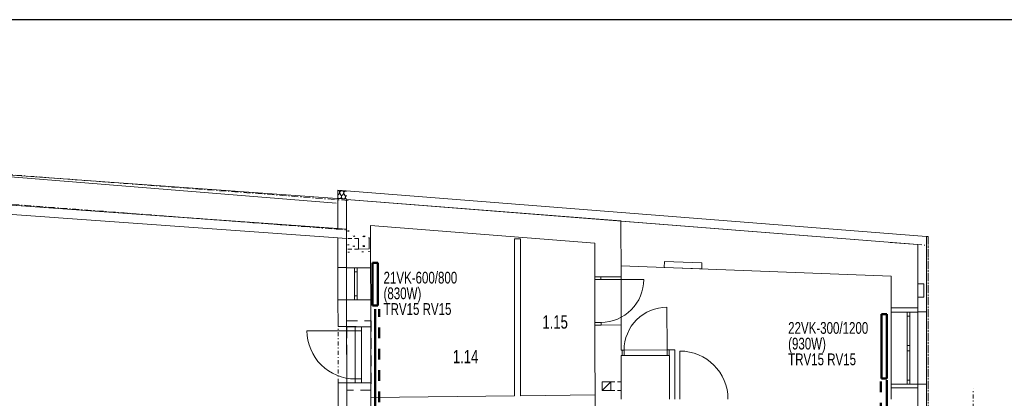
# Model space of a CAD drawing. Header units: millimetres. Extents: x 28262 to 240133, y -152087 to 56534.
# Tile 81 of 107: x 146545 to 164923, y 15078 to 22155. Entities that reach past the tile are written whole.
import ezdxf

# ---------------------------------------------------------------- set-up
doc = ezdxf.new("R2010")
doc.units = ezdxf.units.MM
doc.header["$MEASUREMENT"] = 0
for name, pattern in [('Tečkovaná L', [257.5, 15, -242.5]), ('Čerchovaná M', [225, 125, -42.5, 15, -42.5]), ('Čerchovaná S', [175, 75, -42.5, 15, -42.5]), ('Čárkovaná', [325, 200, -125]), ('čárkovaná 3', [75, 50, -25]), ('Čárkovaná M', [400, 200, -200]), ('Čárkovaná S', [125, 75, -50])]:
    doc.linetypes.add(name, pattern=pattern)
doc.layers.get('0').update_dxf_attribs({"lineweight": 9})
for name, color, linetype, lineweight in [('--písmo', 7, 'Continuous', 25), ('--TOPEN', 6, 'Continuous', 50), ('--TOPEN_POPIS', 7, 'Continuous', 25), ('--TOPEN_VR_OT', 5, 'Čárkovaná M', 50), ('2D prvky - obecné', 7, 'Continuous', 9), ('Konstrukce - nosné', 7, 'Continuous', 9), ('Konstrukce – Dělicí čáry vrstev', 7, 'Continuous', 13), ('Kresby a obrázky', 7, 'Continuous', 9), ('Nové_0', 7, 'Continuous', 9), ('Nové_2D prvky - obecné', 7, 'Continuous', 9), ('Nové_Konstrukce - nosné', 7, 'Continuous', 9), ('Nové_Kresby a obrázky', 9, 'Continuous', 9), ('Nové_Otvory – Dveře', 7, 'Continuous', 9), ('Nové_Otvory – Okna', 7, 'Continuous', 9), ('Nové_Výplně – Řezové', 7, 'Continuous', 9), ('Otvory – Dveře', 7, 'Continuous', 9), ('Situace - terén', 7, 'Continuous', 9), ('TZB - elektroinstalace', 7, 'Continuous', 9), ('Výplně – Řezové', 7, 'Continuous', 9), ('Značky - řezy', 7, 'Continuous', 9)]:
    doc.layers.add(name, color=color, linetype=linetype, lineweight=lineweight)
doc.styles.add('styl1', font='arial.ttf', dxfattribs={"width": 0.7, "height": 250})
doc.styles.add('styl5', font='arial.ttf', dxfattribs={"width": 0.7, "height": 220})

msp = doc.modelspace()

# ---------------------------------------------------------------- hatches: boundary and pattern name
at = {"layer": 'Nové_Výplně – Řezové', "linetype": 'Continuous'}
for points in [[(152645, 17520), (152645, 17518), (153095, 17519), (153095, 17520)], [(153097, 16419), (152647, 16419), (152647, 16416), (153097, 16417)]]:
    msp.add_hatch(color=256, dxfattribs=at).paths.add_polyline_path(points)

# ---------------------------------------------------------------- linework, layer by layer
at = {"layer": '--písmo'}
msp.add_line((180720, 22155), (138720, 22155), dxfattribs=at)
at = {"layer": '--TOPEN'}
for p, q in [((153131, 17611), (153131, 16811)), ((153131, 17611), (153231, 17611)), ((153231, 16811), (153231, 17611)), ((153131, 16811), (153231, 16811)), ((153179, 11885), (153179, 16747)), ((162631, 16652), (162631, 15452)), ((162631, 16652), (162731, 16652)), ((162731, 15452), (162731, 16652)), ((162631, 15452), (162731, 15452)), ((162731, 15415), (162731, 13867))]:
    msp.add_line(p, q, dxfattribs=at)
at = {"layer": '--TOPEN_VR_OT'}
for p, q in [((153256, 11804), (153256, 16747)), ((162617, 15396), (162617, 13894))]:
    msp.add_line(p, q, dxfattribs=at)
at = {"linetype": 'čárkovaná 3'}
msp.add_line((163309, 332), (163309, 17952), dxfattribs=at)
at = {"layer": '2D prvky - obecné', "linetype": 'Continuous'}
for p, q in [((152450, 18725), (133882, 20234)), ((163309, 17952), (162792, 17990))]:
    msp.add_line(p, q, dxfattribs=at)
at = {"layer": 'Konstrukce - nosné', "linetype": 'Čerchovaná M'}
for p, q in [((152418, 18795), (139050, 19817)), ((139008, 19269), (152419, 18244)), ((152675, 18776), (152444, 18793)), ((152445, 18242), (152633, 18227))]:
    msp.add_line(p, q, dxfattribs=at)
at = {"layer": 'Konstrukce - nosné', "linetype": 'Continuous'}
for p, q in [((152642, 18800), (142698, 19517)), ((152484, 18250), (142655, 18962)), ((142658, 18959), (152602, 18242)), ((142642, 18788), (152484, 18075)), ((152642, 18796), (152643, 18345)), ((157278, 18431), (152642, 18796)), ((157768, 18393), (157278, 18431)), ((157769, 17349), (157768, 18393)), ((163309, 17952), (157771, 18392)), ((152643, 18345), (152645, 17520)), ((153093, 18310), (157279, 17980)), ((153095, 17520), (153093, 18310)), ((157279, 17980), (157279, 17348)), ((163310, 17343), (163309, 17952)), ((152645, 17520), (152745, 17520)), ((152745, 17520), (152795, 17520)), ((152795, 17520), (153095, 17520)), ((157769, 17553), (162809, 17362)), ((157279, 17348), (157394, 17348)), ((157394, 17348), (157769, 17349)), ((162809, 17362), (162809, 16772)), ((163309, 17221), (163309, 17343)), ((152646, 16918), (152796, 16918)), ((152646, 16918), (152647, 16419)), ((152796, 16918), (152846, 16918)), ((152846, 16918), (153096, 16919)), ((153097, 16419), (153096, 16919)), ((163309, 16772), (163309, 16971)), ((163159, 16772), (162809, 16772)), ((163209, 16772), (163159, 16772)), ((163309, 16772), (163209, 16772)), ((157281, 16448), (157396, 16448)), ((157281, 16448), (157285, 13163)), ((157396, 16448), (157771, 16449)), ((157771, 15981), (157771, 16449)), ((157787, 15981), (157771, 15981)), ((157772, 15062), (157771, 15881)), ((157771, 15881), (157787, 15881)), ((157787, 15881), (157787, 15981)), ((158667, 15882), (158667, 15982)), ((158672, 15982), (158667, 15982)), ((158667, 15882), (158672, 15882)), ((158772, 15982), (158672, 15982)), ((158672, 15882), (158672, 15062)), ((158772, 15062), (158772, 15982)), ((163159, 15272), (162809, 15272)), ((162809, 15272), (162809, 15062)), ((163209, 15272), (163159, 15272)), ((163309, 15272), (163209, 15272)), ((163309, 13942), (163309, 15272))]:
    msp.add_line(p, q, dxfattribs=at)
at = {"layer": 'Konstrukce - nosné', "linetype": 'Tečkovaná L'}
for p, q in [((152671, 18213), (152672, 17813)), ((152687, 18213), (152687, 17813)), ((153062, 17814), (153061, 18214)), ((153087, 17814), (153087, 18214)), ((152767, 17914), (152767, 18114)), ((152767, 17914), (152967, 18114)), ((152767, 18114), (152967, 17914)), ((152787, 17914), (152787, 18114)), ((152787, 17914), (152987, 18114)), ((152787, 18114), (152987, 17914)), ((152967, 18114), (152967, 17914)), ((152987, 18114), (152987, 17914)), ((152967, 17914), (152767, 17914)), ((152987, 17914), (152787, 17914)), ((152672, 17813), (153062, 17814)), ((152687, 17813), (153087, 17814))]:
    msp.add_line(p, q, dxfattribs=at)
at = {"layer": 'Konstrukce – Dělicí čáry vrstev', "linetype": 'Continuous'}
for p, q in [((152644, 18239), (152484, 18250)), ((152644, 18239), (152484, 18250)), ((152484, 18075), (152644, 18063)), ((152484, 18075), (152644, 18063))]:
    msp.add_line(p, q, dxfattribs=at)
at = {"layer": 'Kresby a obrázky', "linetype": 'Čárkovaná S'}
for p, q in [((152867, 18066), (152647, 18066)), ((152867, 17866), (152647, 17866)), ((157579, 15388), (157798, 15387)), ((157578, 15227), (157797, 15226))]:
    msp.add_line(p, q, dxfattribs=at)
at = {"layer": 'Nové_0', "linetype": 'Čárkovaná'}
for p, q in [((152653, 15228), (152653, 16527)), ((152653, 16527), (153103, 16527)), ((153103, 16527), (153103, 15228)), ((153103, 15228), (152653, 15228))]:
    msp.add_line(p, q, dxfattribs=at)
at = {"layer": 'Nové_2D prvky - obecné', "linetype": 'Čerchovaná S'}
msp.add_line((163309, 17952), (163469, 17940), dxfattribs=at)
at = {"layer": 'Nové_Konstrukce - nosné', "linetype": 'Continuous'}
for p, q in [((152482, 18970), (152483, 18809)), ((163309, 18113), (152482, 18970)), ((152483, 18809), (152484, 18250)), ((152643, 18796), (163309, 17953)), ((152645, 17522), (152643, 18796)), ((152644, 18063), (152644, 18239)), ((152484, 18075), (152485, 17521)), ((155893, 18061), (155778, 18061)), ((155778, 18061), (155778, 15126)), ((155893, 15127), (155893, 18061)), ((163469, 18101), (163309, 18113)), ((163469, 16692), (163469, 18101)), ((163309, 17953), (163309, 17221)), ((152585, 17521), (152485, 17521)), ((152585, 17521), (152645, 17522)), ((152645, 17520), (152645, 17518)), ((153095, 17519), (152645, 17518)), ((153095, 17519), (153095, 17520)), ((152586, 16921), (152486, 16921)), ((152486, 16921), (152487, 16418)), ((152586, 16921), (152646, 16922)), ((152647, 16418), (152646, 16922)), ((163309, 16971), (163309, 16692)), ((162809, 16772), (162809, 16691)), ((163309, 16691), (163309, 16772)), ((163309, 16691), (162809, 16691)), ((163319, 16692), (163309, 16692)), ((163319, 16692), (163469, 16692)), ((152827, 16418), (152487, 16418)), ((152827, 16418), (152647, 16418)), ((152647, 16416), (152807, 16416)), ((152807, 16416), (152922, 16417)), ((152922, 16417), (153097, 16417)), ((153097, 16417), (153097, 16419)), ((152829, 15368), (152489, 15368)), ((152489, 15368), (152490, 14830)), ((152829, 15368), (152649, 15368)), ((152650, 14830), (152649, 15368)), ((152649, 15366), (152809, 15366)), ((152649, 15366), (152650, 14831)), ((152809, 15366), (152924, 15367)), ((152924, 15367), (153099, 15367)), ((153100, 14832), (153099, 15367)), ((162809, 15341), (162809, 15272)), ((162809, 15341), (163309, 15341)), ((163319, 15342), (163309, 15342)), ((163309, 15342), (163309, 13871)), ((163309, 15272), (163309, 15341)), ((163319, 15342), (163469, 15342)), ((163469, 13871), (163469, 15342)), ((155778, 15126), (153098, 15095)), ((153098, 15095), (153100, 14980)), ((157283, 15143), (155893, 15127)), ((157284, 15028), (157283, 15143))]:
    msp.add_line(p, q, dxfattribs=at)
at = {"layer": 'Nové_Konstrukce - nosné', "linetype": 'Čerchovaná M'}
for p, q in [((163500, 18100), (163473, 18100)), ((163473, 18100), (163473, 176)), ((163500, 18100), (163500, 176)), ((163500, 18100), (163500, 176)), ((163500, 176), (163500, 18100)), ((163500, 18100), (163500, 18100)), ((163500, 18100), (163500, 18100))]:
    msp.add_line(p, q, dxfattribs=at)
at = {"layer": 'Nové_Kresby a obrázky', "linetype": 'Čerchovaná S'}
msp.add_line((152489, 15368), (152487, 16418), dxfattribs=at)
at = {"layer": 'Nové_Otvory – Dveře', "linetype": 'Continuous'}
for p, q in [((157281, 16448), (157279, 17348)), ((157279, 17298), (157279, 17348)), ((157279, 17348), (157394, 17348)), ((157279, 17348), (157394, 17348)), ((157279, 17348), (157394, 17348)), ((157394, 17298), (157279, 17298)), ((157394, 17348), (157769, 17349)), ((157394, 17348), (157394, 17298)), ((157394, 17298), (158194, 17299)), ((157771, 16449), (157769, 17349)), ((152827, 16418), (152487, 16418)), ((152827, 16418), (152647, 16418)), ((152649, 15366), (152647, 16416)), ((152647, 16416), (152807, 16416)), ((152922, 16417), (152807, 16416)), ((152807, 16416), (152922, 16417)), ((152807, 16416), (152922, 16417)), ((152807, 16416), (152807, 16341)), ((152922, 16342), (152922, 16417)), ((152922, 16417), (153097, 16417)), ((153099, 15367), (153097, 16417)), ((157281, 16448), (157280, 16498)), ((157280, 16498), (157395, 16498)), ((157396, 16448), (157281, 16448)), ((157281, 16448), (157396, 16448)), ((157281, 16448), (157396, 16448)), ((157395, 16498), (157396, 16448)), ((157396, 16448), (157771, 16449)), ((152807, 16341), (151907, 16340)), ((152807, 16341), (152922, 16342)), ((152808, 15441), (152807, 16341)), ((152922, 16342), (152923, 15442)), ((158865, 15062), (158865, 15962)), ((152923, 15442), (152808, 15441)), ((152808, 15441), (152809, 15366)), ((152924, 15367), (152923, 15442)), ((152829, 15368), (152489, 15368)), ((152829, 15368), (152649, 15368)), ((152649, 15366), (152809, 15366)), ((152809, 15366), (152924, 15367)), ((152809, 15366), (152924, 15367)), ((152809, 15366), (152924, 15367)), ((152924, 15367), (153099, 15367))]:
    msp.add_line(p, q, dxfattribs=at)
for centre, radius, start, end in [((157394, 17298), 800, 270.0712, 0.0712), ((152807, 16341), 900, 180.105, 270.105), ((158865, 15062), 900, 0, 90)]:
    msp.add_arc(centre, radius, start, end, dxfattribs=at)
at = {"layer": 'Nové_Otvory – Okna', "linetype": 'Continuous'}
for p, q in [((152585, 17521), (152485, 17521)), ((152486, 16921), (152485, 17521)), ((152585, 17521), (152645, 17522)), ((152646, 16922), (152645, 17522)), ((152646, 16918), (152645, 17518)), ((152645, 17518), (152795, 17518)), ((152795, 17518), (152795, 17443)), ((152795, 17518), (152845, 17518)), ((152795, 17518), (152845, 17518)), ((152845, 17518), (153095, 17519)), ((152845, 17443), (152845, 17518)), ((153096, 16919), (153095, 17519)), ((152795, 17443), (152845, 17443)), ((152795, 17443), (152796, 16993)), ((152846, 16993), (152845, 17443)), ((152586, 16921), (152486, 16921)), ((152586, 16921), (152646, 16922)), ((152646, 16918), (152796, 16918)), ((152846, 16993), (152796, 16993)), ((152796, 16993), (152796, 16918)), ((152796, 16918), (152846, 16918)), ((152796, 16918), (152846, 16918)), ((152846, 16918), (152846, 16993)), ((152846, 16918), (153096, 16919)), ((162809, 15341), (162809, 16691)), ((163109, 16691), (162809, 16691)), ((163109, 16616), (163109, 16691)), ((163159, 16691), (163109, 16691)), ((163159, 16691), (163109, 16691)), ((163159, 16616), (163109, 16616)), ((163109, 16066), (163109, 16616)), ((163159, 16691), (163159, 16616)), ((163309, 16691), (163159, 16691)), ((163159, 16616), (163159, 16066)), ((163319, 16692), (163309, 16692)), ((163309, 15342), (163309, 16692)), ((163309, 15341), (163309, 16691)), ((163319, 16692), (163469, 16692)), ((163469, 15342), (163469, 16692)), ((163109, 16016), (163109, 16066)), ((163109, 16066), (163159, 16066)), ((163109, 15966), (163109, 16016)), ((163159, 16066), (163159, 16016)), ((163159, 16016), (163159, 15966)), ((163159, 15966), (163109, 15966)), ((163109, 15416), (163109, 15966)), ((163159, 15966), (163159, 15416)), ((163109, 15341), (162809, 15341)), ((163109, 15341), (163109, 15416)), ((163109, 15416), (163159, 15416)), ((163159, 15341), (163109, 15341)), ((163159, 15341), (163109, 15341)), ((163159, 15416), (163159, 15341)), ((163309, 15341), (163159, 15341)), ((163319, 15342), (163309, 15342)), ((163319, 15342), (163469, 15342))]:
    msp.add_line(p, q, dxfattribs=at)
at = {"layer": 'Nové_Výplně – Řezové', "linetype": 'Continuous'}
for p, q in [((152487, 18964), (152482, 18965)), ((152493, 18964), (152487, 18964)), ((152508, 18954), (152493, 18964)), ((152517, 18938), (152508, 18954)), ((152517, 18932), (152517, 18938)), ((152517, 18919), (152517, 18932)), ((152522, 18937), (152520, 18929)), ((152533, 18952), (152522, 18937)), ((152550, 18959), (152533, 18952)), ((152568, 18958), (152550, 18959)), ((152584, 18948), (152568, 18958)), ((152593, 18932), (152584, 18948)), ((152593, 18913), (152593, 18932)), ((152597, 18931), (152594, 18913)), ((152609, 18946), (152597, 18931)), ((152626, 18953), (152609, 18946)), ((152642, 18952), (152626, 18953)), ((152484, 18874), (152483, 18872)), ((152483, 18825), (152490, 18818)), ((152509, 18903), (152484, 18874)), ((152490, 18818), (152499, 18813)), ((152499, 18813), (152509, 18811)), ((152509, 18903), (152517, 18919)), ((152509, 18811), (152520, 18811)), ((152520, 18929), (152518, 18919)), ((152518, 18919), (152524, 18901)), ((152520, 18811), (152530, 18815)), ((152524, 18901), (152544, 18869)), ((152530, 18815), (152538, 18821)), ((152538, 18821), (152545, 18829)), ((152549, 18860), (152544, 18869)), ((152545, 18829), (152549, 18839)), ((152550, 18849), (152549, 18860)), ((152549, 18839), (152550, 18849)), ((152551, 18849), (152550, 18839)), ((152550, 18839), (152553, 18828)), ((152554, 18859), (152551, 18849)), ((152553, 18828), (152558, 18819)), ((152560, 18868), (152554, 18859)), ((152558, 18819), (152566, 18812)), ((152568, 18877), (152560, 18868)), ((152566, 18812), (152575, 18807)), ((152585, 18897), (152568, 18877)), ((152575, 18807), (152585, 18805)), ((152585, 18897), (152593, 18913)), ((152585, 18805), (152596, 18805)), ((152594, 18913), (152600, 18895)), ((152596, 18805), (152606, 18809)), ((152600, 18895), (152620, 18863)), ((152606, 18809), (152614, 18815)), ((152614, 18815), (152620, 18821)), ((152625, 18854), (152620, 18863)), ((152620, 18821), (152621, 18823)), ((152621, 18823), (152625, 18833)), ((152626, 18843), (152625, 18854)), ((152625, 18833), (152626, 18843)), ((152627, 18843), (152626, 18833)), ((152626, 18833), (152629, 18822)), ((152630, 18853), (152627, 18843)), ((152629, 18822), (152634, 18813)), ((152636, 18862), (152630, 18853)), ((152634, 18813), (152642, 18806)), ((152643, 18870), (152636, 18862)), ((152642, 18806), (152643, 18805))]:
    msp.add_line(p, q, dxfattribs=at)
at = {"layer": 'Otvory – Dveře', "linetype": 'Continuous'}
for p, q in [((158627, 15982), (158626, 16782)), ((157787, 15981), (158667, 15982)), ((157827, 15981), (157787, 15981)), ((157787, 15981), (157787, 15881)), ((157787, 15881), (157787, 15981)), ((157787, 15881), (157787, 15981)), ((157787, 15881), (158667, 15882)), ((157787, 15881), (157827, 15881)), ((157827, 15881), (157827, 15981)), ((158667, 15982), (158627, 15982)), ((158627, 15982), (158627, 15882)), ((158627, 15882), (158667, 15882)), ((158667, 15882), (158667, 15982)), ((158667, 15882), (158667, 15982)), ((158667, 15882), (158667, 15982))]:
    msp.add_line(p, q, dxfattribs=at)
msp.add_ellipse((158627, 15982), major_axis=(566, 566), ratio=1, start_param=0.787305, end_param=2.358102, dxfattribs=at)
at = {"layer": 'Situace - terén', "linetype": 'Continuous'}
for p, q in [((158580, 17636), (158576, 17522)), ((158576, 17522), (159275, 17496)), ((159279, 17609), (158580, 17636)), ((159275, 17496), (159279, 17609))]:
    msp.add_line(p, q, dxfattribs=at)
at = {"layer": 'TZB - elektroinstalace', "linetype": 'Continuous'}
for p, q in [((163419, 17221), (163309, 17221)), ((163309, 17221), (163309, 16971)), ((163419, 16971), (163419, 17221)), ((163309, 16971), (163419, 16971))]:
    msp.add_line(p, q, dxfattribs=at)
at = {"layer": 'Výplně – Řezové', "linetype": 'Continuous'}
for p, q in [((152867, 17866), (152867, 18066)), ((153067, 17870), (153065, 18069)), ((152867, 17866), (153067, 17870)), ((157579, 15388), (157418, 15385)), ((157418, 15385), (157419, 15226)), ((157419, 15226), (157579, 15388)), ((157579, 15388), (157578, 15227)), ((157578, 15227), (157419, 15226))]:
    msp.add_line(p, q, dxfattribs=at)
at = {"layer": 'Značky - řezy', "linetype": 'Čerchovaná S'}
msp.add_line((164340, 7378), (164340, 15255), dxfattribs=at)

# ---------------------------------------------------------------- texts
at = {"layer": '--písmo', "style": 'styl1', "width": 0.7}
for s, p in [('1.15', (156301, 16381)), ('1.14', (154630, 15734))]:
    msp.add_text(s, height=250, dxfattribs=at).set_placement(p)
at = {"layer": '--TOPEN_POPIS', "style": 'styl5', "width": 0.7}
for s, p in [('21VK-600/800', (153336, 17224)), ('(830W)', (153336, 16931)), ('TRV15 RV15', (153336, 16637)), ('22VK-300/1200', (160888, 16284)), ('(930W)', (160888, 15991)), ('TRV15 RV15', (160888, 15697))]:
    msp.add_text(s, height=220, dxfattribs=at).set_placement(p)

doc.saveas('drawing.dxf')
